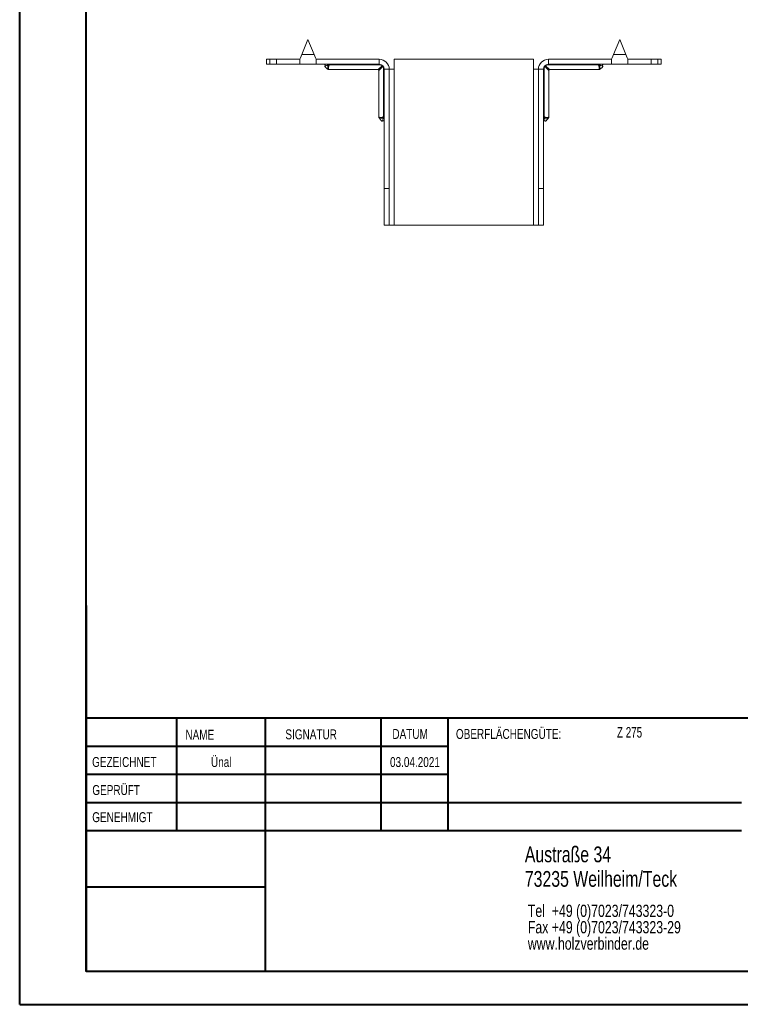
# Model space of a CAD drawing. Header units: millimetres. Extents: x 0 to 210, y 0 to 297.
# Tile 1 of 9: x 0 to 109, y 0 to 149. Entities that reach past the tile are written whole.
import ezdxf

# ---------------------------------------------------------------- set-up
doc = ezdxf.new("R2010")
doc.units = ezdxf.units.MM
doc.styles.add('SLDTEXTSTYLE0', font='TXT', dxfattribs={"width": 0.75})
doc.styles.add('SLDTEXTSTYLE2', font='TXT', dxfattribs={"width": 0.7})

# ---------------------------------------------------------------- blocks, each defined once
blk = doc.blocks.new('SW_NOTE_0')
at = {"color": 0, "linetype": 'Continuous', "lineweight": 0, "char_height": 1.8521, "attachment_point": 1, "style": 'SLDTEXTSTYLE0'}
for s, insert in [('Tel  +49 (0)7023/743323-0', (0, 2.39)), ('Fax +49 (0)7023/743323-29', (0, -0.08)), ('www.holzverbinder.de', (0, -2.55))]:
    blk.add_mtext(s, dxfattribs=dict(at, insert=insert))

msp = doc.modelspace()

# ---------------------------------------------------------------- linework, layer by layer
at = {"color": 7, "linetype": 'Continuous', "lineweight": 40}
for p, q in [((0.08, 0.21), (0.08, 297.21)), ((10.08, 5.21), (10.08, 292.21)), ((10.11, 60.37), (10.11, 5.12)), ((205.08, 43.37), (10.11, 43.37)), ((23.71, 43.37), (23.71, 26.37)), ((37.1, 43.37), (37.1, 5.12)), ((54.51, 43.37), (54.51, 26.37)), ((64.71, 26.37), (64.71, 43.37)), ((64.71, 39.1), (10.11, 39.1)), ((64.71, 34.87), (10.11, 34.87)), ((108.91, 30.62), (10.11, 30.62)), ((108.91, 26.37), (10.11, 26.37)), ((37.1, 17.87), (10.11, 17.87)), ((10.11, 13.71), (10.08, 13.71)), ((10.11, 9.46), (10.08, 9.46)), ((10.08, 5.21), (205.08, 5.21)), ((0.08, 0.21), (210.08, 0.21))]:
    msp.add_line(p, q, dxfattribs=at)
at = {"color": 7, "linetype": 'Continuous', "lineweight": 15}
for p, q in [((43.55, 145.74), (42.61, 143.49)), ((44.49, 143.49), (43.55, 145.74)), ((90.55, 145.74), (89.61, 143.49)), ((91.49, 143.49), (90.55, 145.74)), ((37.3, 142.74), (37.3, 141.99)), ((37.3, 142.74), (37.8, 142.74)), ((37.8, 142.74), (37.8, 141.99)), ((37.8, 142.74), (38.8, 142.74)), ((38.8, 141.99), (38.8, 142.74)), ((42.3, 142.74), (38.8, 142.74)), ((42.3, 142.74), (42.3, 141.99)), ((42.61, 143.49), (44.49, 143.49)), ((54.3, 142.74), (44.8, 142.74)), ((44.8, 141.99), (44.8, 142.74)), ((54.3, 141.99), (54.3, 142.74)), ((56.55, 141.24), (56.55, 142.74)), ((77.55, 142.74), (56.55, 142.74)), ((77.55, 142.74), (77.55, 141.24)), ((79.8, 141.99), (79.8, 142.74)), ((79.8, 142.74), (89.3, 142.74)), ((89.3, 142.74), (89.3, 141.99)), ((89.61, 143.49), (91.49, 143.49)), ((91.8, 141.99), (91.8, 142.74)), ((91.8, 142.74), (95.3, 142.74)), ((95.3, 141.99), (95.3, 142.74)), ((95.3, 142.74), (96.3, 142.74)), ((96.3, 141.99), (96.3, 142.74)), ((96.3, 142.74), (96.8, 142.74)), ((96.8, 141.99), (96.8, 142.74)), ((37.8, 141.99), (37.3, 141.99)), ((38.8, 141.99), (37.8, 141.99)), ((42.3, 141.99), (38.8, 141.99)), ((42.3, 141.99), (44.8, 141.99)), ((54.3, 141.99), (44.8, 141.99)), ((46.66, 141.19), (54.1, 141.19)), ((46.76, 141.99), (46.76, 141.9)), ((54.3, 141.9), (46.76, 141.9)), ((54.3, 141.99), (54.3, 141.9)), ((55.05, 141.24), (54.95, 141.24)), ((54.95, 134.08), (54.95, 141.24)), ((55.05, 141.24), (55.8, 141.24)), ((55.05, 123.24), (55.05, 141.24)), ((55.8, 123.24), (55.8, 141.24)), ((55.8, 141.24), (56.55, 141.24)), ((56.55, 117.74), (56.55, 141.24)), ((77.55, 141.24), (77.55, 117.74)), ((77.55, 141.24), (78.3, 141.24)), ((79.05, 141.24), (78.3, 141.24)), ((78.3, 123.24), (78.3, 141.24)), ((79.05, 123.24), (79.05, 141.24)), ((79.15, 141.24), (79.05, 141.24)), ((79.15, 141.24), (79.15, 134.08)), ((79.8, 141.99), (89.3, 141.99)), ((79.8, 141.9), (79.8, 141.99)), ((87.34, 141.9), (79.8, 141.9)), ((80, 141.19), (87.43, 141.19)), ((87.34, 141.9), (87.34, 141.99)), ((89.3, 141.99), (91.8, 141.99)), ((91.8, 141.99), (95.3, 141.99)), ((96.3, 141.99), (95.3, 141.99)), ((96.8, 141.99), (96.3, 141.99)), ((54.25, 141.04), (54.25, 133.99)), ((79.85, 133.99), (79.85, 141.04)), ((55.05, 134.08), (54.95, 134.08)), ((79.15, 134.08), (79.05, 134.08)), ((55.8, 123.24), (55.05, 123.24)), ((55.05, 117.74), (55.05, 123.24)), ((55.8, 117.74), (55.8, 123.24)), ((78.3, 123.24), (79.05, 123.24)), ((78.3, 117.74), (78.3, 123.24)), ((79.05, 117.74), (79.05, 123.24)), ((55.05, 117.74), (55.8, 117.74)), ((55.8, 117.74), (56.55, 117.74)), ((77.55, 117.74), (56.55, 117.74)), ((77.55, 117.74), (78.3, 117.74)), ((78.3, 117.74), (79.05, 117.74))]:
    msp.add_line(p, q, dxfattribs=at)
at = {"color": 7, "linetype": 'Continuous', "lineweight": 0}
for p, q in [((64.71, 39.12), (10.11, 39.12)), ((23.71, 5.21), (23.71, 5.12)), ((54.51, 5.21), (54.51, 5.12))]:
    msp.add_line(p, q, dxfattribs=at)
at = {"color": 7, "linetype": 'Continuous', "lineweight": 15, "flags": 128}
for points in [[(42.61, 143.49), (42.5, 143.23), (42.4, 142.98), (42.3, 142.74)], [(44.8, 142.74), (44.7, 142.98), (44.6, 143.23), (44.49, 143.49)], [(89.61, 143.49), (89.5, 143.23), (89.4, 142.98), (89.3, 142.74)], [(91.8, 142.74), (91.7, 142.98), (91.6, 143.23), (91.49, 143.49)], [(54.1, 141.19), (54.11, 141.2), (54.15, 141.24), (54.24, 141.31), (54.37, 141.43), (54.53, 141.57), (54.72, 141.74)], [(54.8, 141.67), (54.63, 141.47), (54.48, 141.31), (54.37, 141.18), (54.29, 141.09), (54.25, 141.05), (54.25, 141.04)], [(54.83, 141.77), (54.82, 141.78), (54.81, 141.78), (54.8, 141.78), (54.79, 141.78), (54.77, 141.77), (54.76, 141.76), (54.74, 141.75), (54.72, 141.74)], [(54.83, 141.77), (54.83, 141.77), (54.84, 141.76), (54.84, 141.74), (54.83, 141.73), (54.83, 141.72), (54.82, 141.7), (54.81, 141.68), (54.8, 141.67)], [(79.3, 141.67), (79.29, 141.68), (79.28, 141.7), (79.27, 141.72), (79.27, 141.73), (79.26, 141.74), (79.26, 141.76), (79.26, 141.77), (79.27, 141.77)], [(79.38, 141.74), (79.36, 141.75), (79.34, 141.76), (79.33, 141.77), (79.31, 141.78), (79.3, 141.78), (79.29, 141.78), (79.28, 141.78), (79.27, 141.77)], [(79.85, 141.04), (79.84, 141.05), (79.81, 141.09), (79.73, 141.18), (79.61, 141.31), (79.47, 141.47), (79.3, 141.67)], [(79.38, 141.74), (79.57, 141.57), (79.73, 141.43), (79.86, 141.31), (79.95, 141.24), (79.99, 141.2), (80, 141.19)]]:
    msp.add_lwpolyline(points, dxfattribs=at)
at = {"color": 7, "linetype": 'Continuous', "lineweight": 15}
for centre, radius, start, end in [((54.3, 141.24), 1.5, 0, 90), ((79.8, 141.24), 1.5, 90, 180), ((46.01, 141.84), 0.15, 324.0271, 89.9845), ((46.41, 141.85), 0.143, 355.6322, 86.3474), ((54.1, 141.04), 0.15, 4.7761, 84.8585), ((54.3, 141.24), 0.75, 0, 90), ((54.49, 141.44), 0.383, 37.0403, 52.9576), ((79.8, 141.24), 0.75, 90, 180), ((79.61, 141.44), 0.383, 127.0424, 142.9597), ((80, 141.04), 0.15, 94.7761, 174.8585), ((87.69, 141.85), 0.143, 93.6526, 184.3678), ((88.09, 141.84), 0.15, 90.0165, 215.8679), ((54.91, 133.73), 0.143, 3.6535, 94.368), ((79.19, 133.73), 0.143, 85.632, 176.3465), ((54.9, 133.33), 0.15, 0.0168, 125.8679), ((79.2, 133.33), 0.15, 54.0276, 179.9835)]:
    msp.add_arc(centre, radius, start, end, dxfattribs=at)
for points, knots in [([(46.13, 141.75), (46.12, 141.75), (46.11, 141.73), (46.1, 141.7), (46.1, 141.67), (46.11, 141.63), (46.14, 141.57), (46.22, 141.49), (46.38, 141.38), (46.49, 141.29), (46.56, 141.23)], [0, 0, 0, 0, 0.035638, 0.081888, 0.127478, 0.176816, 0.234116, 0.402213, 0.62287, 1, 1, 1, 1]), ([(46.55, 141.84), (46.48, 141.82), (46.35, 141.78), (46.15, 141.76), (46.14, 141.75), (46.13, 141.75)], [0, 0, 0, 0, 0.389366, 0.808806, 1, 1, 1, 1]), ([(46.55, 141.84), (46.57, 141.85), (46.6, 141.85), (46.67, 141.87), (46.71, 141.88), (46.76, 141.9)], [0, 0, 0, 0, 0.5, 0.5, 1, 1, 1, 1]), ([(46.56, 141.24), (46.56, 141.25), (46.56, 141.27), (46.56, 141.42), (46.56, 141.59), (46.55, 141.72), (46.55, 141.81), (46.55, 141.84)], [0, 0, 0, 0, 0.297671, 0.603611, 0.782904, 0.922397, 1, 1, 1, 1]), ([(46.56, 141.24), (46.56, 141.23), (46.57, 141.22), (46.6, 141.21), (46.64, 141.19), (46.66, 141.19), (46.66, 141.19)], [0, 0, 0, 0, 0.019402, 0.42318, 0.874752, 1, 1, 1, 1]), ([(46.76, 141.9), (46.73, 141.86), (46.69, 141.8), (46.66, 141.63), (46.66, 141.51), (46.66, 141.36), (46.66, 141.23), (46.66, 141.2), (46.66, 141.19)], [0, 0, 0, 0, 0.097001, 0.176493, 0.437418, 0.452592, 0.728185, 1, 1, 1, 1]), ([(54.72, 141.74), (54.67, 141.79), (54.6, 141.83), (54.46, 141.88), (54.38, 141.9), (54.3, 141.9)], [0, 0, 0, 0, 0.5, 0.5, 1, 1, 1, 1]), ([(54.95, 141.24), (54.95, 141.32), (54.94, 141.4), (54.89, 141.54), (54.85, 141.61), (54.8, 141.67)], [0, 0, 0, 0, 0.5, 0.5, 1, 1, 1, 1]), ([(79.3, 141.67), (79.25, 141.61), (79.21, 141.54), (79.16, 141.4), (79.15, 141.32), (79.15, 141.24)], [0, 0, 0, 0, 0.5, 0.5, 1, 1, 1, 1]), ([(79.8, 141.9), (79.72, 141.9), (79.64, 141.88), (79.5, 141.83), (79.43, 141.79), (79.38, 141.74)], [0, 0, 0, 0, 0.5, 0.5, 1, 1, 1, 1]), ([(87.34, 141.9), (87.38, 141.88), (87.42, 141.87), (87.5, 141.85), (87.53, 141.85), (87.55, 141.84)], [0, 0, 0, 0, 0.5, 0.5, 1, 1, 1, 1]), ([(87.43, 141.19), (87.44, 141.2), (87.44, 141.23), (87.44, 141.41), (87.44, 141.63), (87.41, 141.8), (87.37, 141.86), (87.34, 141.9)], [0, 0, 0, 0, 0.271874, 0.547525, 0.823469, 0.902978, 1, 1, 1, 1]), ([(87.43, 141.19), (87.45, 141.19), (87.48, 141.2), (87.51, 141.21), (87.53, 141.23), (87.54, 141.24)], [0, 0, 0, 0, 0.364446, 0.741923, 1, 1, 1, 1]), ([(87.55, 141.84), (87.55, 141.81), (87.55, 141.76), (87.55, 141.67), (87.54, 141.57), (87.54, 141.41), (87.54, 141.27), (87.54, 141.25), (87.54, 141.24)], [0, 0, 0, 0, 0.077568, 0.125356, 0.243412, 0.396676, 0.70248, 1, 1, 1, 1]), ([(87.54, 141.23), (87.6, 141.29), (87.74, 141.4), (87.91, 141.51), (87.99, 141.61), (88, 141.67), (88, 141.7), (87.99, 141.73), (87.97, 141.75), (87.97, 141.75)], [0, 0, 0, 0, 0.361959, 0.699922, 0.822695, 0.873687, 0.922608, 0.975032, 1, 1, 1, 1]), ([(87.97, 141.75), (87.96, 141.75), (87.95, 141.76), (87.75, 141.78), (87.62, 141.82), (87.55, 141.84)], [0, 0, 0, 0, 0.191185, 0.610639, 1, 1, 1, 1]), ([(54.25, 133.99), (54.25, 133.98), (54.25, 133.95), (54.27, 133.91), (54.29, 133.89), (54.3, 133.88), (54.3, 133.88)], [0, 0, 0, 0, 0.304588, 0.677018, 0.985699, 1, 1, 1, 1]), ([(54.26, 133.99), (54.26, 133.99), (54.27, 133.99), (54.44, 133.98), (54.63, 133.98), (54.78, 134), (54.86, 134.02), (54.92, 134.06), (54.95, 134.08)], [0, 0, 0, 0, 0.23003, 0.505332, 0.781311, 0.830539, 0.9055, 1, 1, 1, 1]), ([(54.28, 133.9), (54.34, 133.83), (54.45, 133.69), (54.57, 133.52), (54.67, 133.44), (54.72, 133.42), (54.76, 133.43), (54.79, 133.44), (54.81, 133.45), (54.81, 133.46)], [0, 0, 0, 0, 0.36008, 0.698769, 0.822072, 0.873145, 0.921977, 0.974193, 1, 1, 1, 1]), ([(54.9, 133.88), (54.87, 133.88), (54.82, 133.88), (54.71, 133.88), (54.59, 133.88), (54.44, 133.89), (54.31, 133.89), (54.3, 133.89), (54.3, 133.89)], [0, 0, 0, 0, 0.068652, 0.12949, 0.308942, 0.443729, 0.74855, 1, 1, 1, 1]), ([(54.81, 133.46), (54.81, 133.46), (54.81, 133.48), (54.84, 133.67), (54.88, 133.81), (54.9, 133.88)], [0, 0, 0, 0, 0.191185, 0.610639, 1, 1, 1, 1]), ([(54.95, 134.08), (54.94, 134.04), (54.93, 134), (54.91, 133.93), (54.9, 133.89), (54.9, 133.88)], [0, 0, 0, 0, 0.5, 0.5, 1, 1, 1, 1]), ([(79.2, 133.88), (79.2, 133.89), (79.19, 133.93), (79.17, 134), (79.16, 134.04), (79.15, 134.08)], [0, 0, 0, 0, 0.5, 0.5, 1, 1, 1, 1]), ([(79.15, 134.08), (79.18, 134.06), (79.24, 134.02), (79.32, 134), (79.47, 133.98), (79.66, 133.98), (79.83, 133.99), (79.84, 133.99), (79.84, 133.99)], [0, 0, 0, 0, 0.0945, 0.169461, 0.218689, 0.494668, 0.76997, 1, 1, 1, 1]), ([(79.8, 133.89), (79.79, 133.89), (79.79, 133.89), (79.65, 133.89), (79.49, 133.88), (79.37, 133.88), (79.28, 133.88), (79.23, 133.88), (79.2, 133.88)], [0, 0, 0, 0, 0.251405, 0.556221, 0.751783, 0.870513, 0.93135, 1, 1, 1, 1]), ([(79.2, 133.88), (79.22, 133.81), (79.26, 133.67), (79.29, 133.48), (79.29, 133.46), (79.29, 133.46)], [0, 0, 0, 0, 0.389366, 0.808806, 1, 1, 1, 1]), ([(79.29, 133.46), (79.3, 133.45), (79.31, 133.44), (79.34, 133.43), (79.38, 133.42), (79.41, 133.44), (79.47, 133.47), (79.55, 133.55), (79.66, 133.71), (79.76, 133.82), (79.81, 133.9)], [0, 0, 0, 0, 0.036428, 0.082505, 0.128021, 0.177439, 0.23496, 0.403776, 0.624752, 1, 1, 1, 1]), ([(79.8, 133.88), (79.8, 133.88), (79.82, 133.9), (79.84, 133.93), (79.85, 133.97), (79.85, 133.99), (79.85, 133.99)], [0, 0, 0, 0, 0.04203, 0.463478, 0.896667, 1, 1, 1, 1])]:
    msp.add_open_spline(points, degree=3, knots=knots, dxfattribs=at)

# ---------------------------------------------------------------- block references
at = {"color": 7, "linetype": 'Continuous', "lineweight": 0}
msp.add_blockref('SW_NOTE_0', (76.7, 12.85), dxfattribs=at)

# ---------------------------------------------------------------- texts
for s, insert, char_height, attachment_point, style in [('NAME', (25.07, 41.62), 1.5, 1, 'SLDTEXTSTYLE0'), ('SIGNATUR', (40.14, 41.68), 1.5, 1, 'SLDTEXTSTYLE0'), ('DATUM', (56.28, 41.74), 1.5, 1, 'SLDTEXTSTYLE0'), ('OBERFLÄCHENGÜTE:', (65.86, 41.74), 1.5, 1, 'SLDTEXTSTYLE0'), ('Z 275', (90.14, 42.03), 1.587, 1, 'SLDTEXTSTYLE2'), ('GEZEICHNET', (11, 37.51), 1.5, 1, 'SLDTEXTSTYLE0'), ('Ünal', (30.47, 37.5), 1.499, 2, 'SLDTEXTSTYLE0'), ('03.04.2021', (59.68, 37.5), 1.499, 2, 'SLDTEXTSTYLE0'), ('GEPRÜFT', (11.03, 33.28), 1.5, 1, 'SLDTEXTSTYLE0'), ('GENEHMIGT', (11.02, 29.19), 1.5, 1, 'SLDTEXTSTYLE0'), ('Austraße 34', (76.25, 24.02), 2.3813, 1, 'SLDTEXTSTYLE0'), ('73235 Weilheim/Teck', (76.25, 20.32), 2.3813, 1, 'SLDTEXTSTYLE0')]:
    msp.add_mtext(s, dxfattribs=dict(at, insert=insert, char_height=char_height, attachment_point=attachment_point, style=style))

doc.saveas('drawing.dxf')
